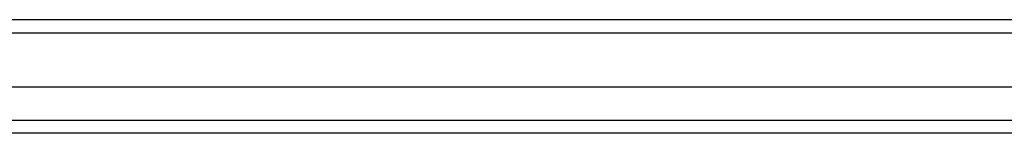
# Model space of a CAD drawing. Header units: inches. Extents: x 16 to 193, y 16 to 114.
# Tile 40 of 87: x 93.413 to 100.913, y 86.887 to 87.753. Entities that reach past the tile are written whole.
import ezdxf

# ---------------------------------------------------------------- set-up
doc = ezdxf.new("R2010")
doc.units = ezdxf.units.IN
doc.header["$MEASUREMENT"] = 0
doc.layers.add('Visible Edges(ANSI)', color=7, linetype='Continuous', lineweight=25)
doc.layers.add('Visible Tangent Edges(ANSI)', color=7, linetype='Continuous', lineweight=25)

msp = doc.modelspace()

# ---------------------------------------------------------------- linework, layer by layer
at = {"layer": 'Visible Edges(ANSI)'}
for p, q in [((115.8141, 87.753), (86.0121, 87.753)), ((86.6218, 87.2412), (115.2045, 87.2412)), ((115.016, 86.8869), (86.8103, 86.8869))]:
    msp.add_line(p, q, dxfattribs=at)
at = {"layer": 'Visible Tangent Edges(ANSI)'}
for p, q in [((86.0121, 87.654), (115.8141, 87.654)), ((86.6803, 86.9859), (115.146, 86.9859))]:
    msp.add_line(p, q, dxfattribs=at)

doc.saveas('drawing.dxf')
